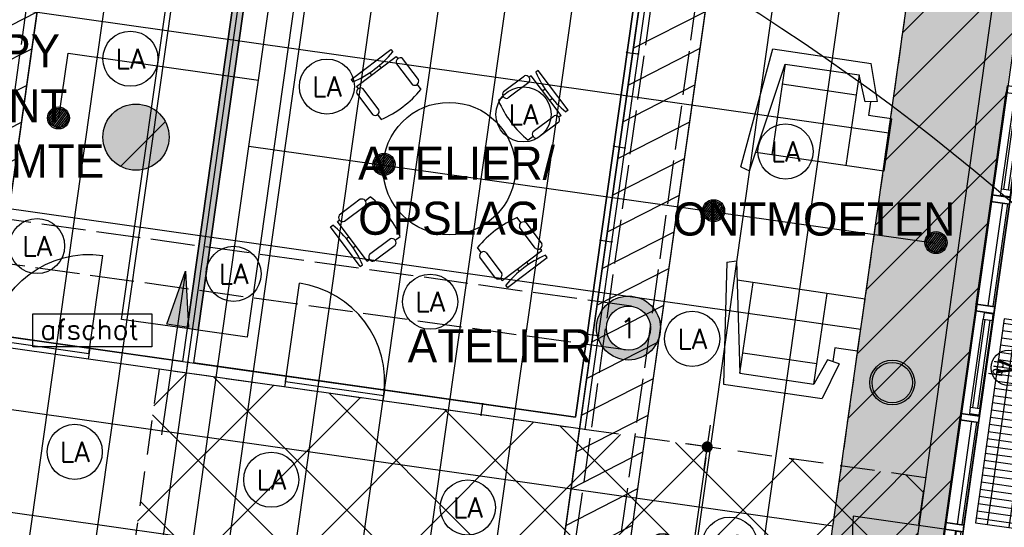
# Model space of a CAD drawing. Header units: millimetres. Extents: x -4107 to 114693, y -37499 to 54671.
# Tile 134 of 156: x 82138 to 91067, y -5304 to -702. Entities that reach past the tile are written whole.
import ezdxf
from ezdxf.enums import TextEntityAlignment as Align

# ---------------------------------------------------------------- set-up
doc = ezdxf.new("R2010")
doc.units = ezdxf.units.MM
doc.header["$LTSCALE"] = 50
for name, pattern in [('B0702', [4.6875, 3.125, -1.5625]), ('XREF_06_Vloergoot installaties$0$E_GOOT5', [10, 8, -2]), ('XREF_06_werkset$0$B0702', [4.6875, 3.125, -1.5625])]:
    doc.linetypes.add(name, pattern=pattern)
for name, color, linetype in [('FOK_ BRANDSLANGHASPELS', 2, 'Continuous'), ('FOK_02B_SOLIDS', 253, 'Continuous'), ('FOK_05---_TEKST_18', 1, 'Continuous'), ('FOK_05---_TEKST_25', 2, 'Continuous'), ('FOK_08---_MAATVOERING', 2, 'Continuous'), ('FOK_22_BINNENWANDEN', 2, 'Continuous'), ('FOK_22_BINNENWANDEN @ 1 VP1', 2, 'Continuous'), ('FOK_22_BINNENWANDEN @ 1 VP2', 2, 'Continuous'), ('FOK_22_BINNENWANDEN @ 1 VPModel', 2, 'Continuous'), ('FOK_82_LOS MEUBILAIR', 1, 'Continuous'), ('XREF_06_PLAFOND$0$AA00VV4-_SOLID252', 254, 'Continuous'), ('XREF_06_PLAFOND$0$AA45----_PLAFONDAFW', 1, 'Continuous'), ('XREF_06_PLAFOND$0$AI45----_PLAFONDAFW', 2, 'Continuous'), ('XREF_06_Sprinkler installatie$0$WL$1----', 3, 'Continuous'), ('XREF_06_Sprinkler installatie$0$WL524---', 4, 'Continuous'), ('XREF_06_Sprinkler installatie$0$WL570---_TOEVOER', 3, 'Continuous'), ('XREF_06_Sprinkler installatie$0$WL6516--', 4, 'Continuous'), ('XREF_06_verlichting$0$EL6311--', 3, 'Continuous'), ('XREF_06_Vloergoot installaties$0$EL6131--_VG', 3, 'Continuous'), ('XREF_06_Vloergoot installaties$0$EL6222--', 3, 'Continuous'), ('XREF_06_werkset$0$AA23NH2-_STAAL', 242, 'Continuous'), ('XREF_06_werkset$0$AA28G---_PREFABBETON', 242, 'Continuous'), ('XREF_06_werkset$0$AI28XH2-_STAAL', 1, 'Continuous'), ('XREF_06_werkset$0$AI31----_BUITENKOZ', 242, 'Continuous'), ('XREF_06_werkset$0$AI31XH4-_ALUMINIUM', 242, 'Continuous'), ('XREF_06_werkset$0$AI32XI--_HOUT', 242, 'Continuous'), ('XREF_06_werkset$0$AI35----_PLAFONDS', 242, 'Continuous'), ('XREF_06_werkset$0$AL$1A---_ALGEMEEN', 7, 'Continuous'), ('XREF_06_werkset$0$AL21RO0-_GLASPLAAT', 2, 'Continuous'), ('XREF_06_werkset$0$AL23NH2-_STAAL', 1, 'Continuous'), ('XREF_06_werkset$0$AL28G---_PREFABBETON', 4, 'Continuous'), ('XREF_06_werkset$0$AL28XH2-_STAAL', 4, 'Continuous'), ('XREF_06_werkset$0$AL31----_BUITENKOZ', 2, 'Continuous'), ('XREF_06_werkset$0$AL31XH4-_ALUMINIUM', 2, 'Continuous'), ('XREF_06_werkset$0$AT$1A---_ALGEMEEN', 7, 'Continuous'), ('XREF_06_werkset$0$AT$8A---_HULPLIJNEN', 241, 'Continuous')]:
    doc.layers.add(name, color=color, linetype=linetype)
doc.styles.add('FOK-DIM', font='romans.shx')
doc.styles.add('XREF_06_Sprinkler installatie$0$BURO-018', font='simplex.shx', dxfattribs={"height": 180})
doc.styles.add('XREF_06_Sprinkler installatie$0$Standard', font='txt')
doc.styles.add('XREF_06_verlichting$0$BURO-018', font='simplex.shx', dxfattribs={"height": 180})
doc.styles.add('XREF_06_Vloergoot installaties$0$BURO-018', font='simplex.shx', dxfattribs={"height": 180})
doc.styles.add('XREF_06_werkset$0$00_100', font='ABTPR.SHX', dxfattribs={"width": 0.8, "height": 120})
doc.styles.add('XREF_06_werkset$0$02_100', font='B-GBP.SHX', dxfattribs={"width": 0.8, "height": 250})
doc.dimstyles.new('FOK-100', dxfattribs={"dimscale": 100, "dimtxt": 1.5, "dimasz": 1, "dimexe": 2, "dimexo": 0, "dimgap": 2, "dimtad": 1, "dimdec": 0, "dimzin": 11, "dimdsep": 46, "dimtxsty": 'FOK-DIM', "dimblk1": 'DOT', "dimblk2": 'DOT', "dimsah": 1, "dimcen": 2.5, "dimclrd": 256, "dimclre": 256, "dimclrt": 256, "dimadec": 0, "dimazin": 0, "dimtfac": 1, "dimtdec": 0, "dimtix": 1, "dimtmove": 2, "dimatfit": 3, "dimldrblk": 'DOT', "dimfxl": 2, "dimtolj": 1, "dimtzin": 0, "dimarcsym": 0})
pattern_1 = [(27.02, (0, 0), (-124.9329, 244.9832), [])]

# ---------------------------------------------------------------- blocks, each defined once
blk = doc.blocks.new('XREF_06_Sprinkler installatie$0$SP-KOP02')
at = {"color": 0, "linetype": 'Continuous'}
for p, q in [((-0.875, -0.023), (0.023, 0.875)), ((-0.847, -0.219), (0.219, 0.847)), ((-0.843, 0.233), (-0.233, 0.843)), ((-0.786, -0.383), (0.383, 0.786)), ((-0.702, -0.523), (0.523, 0.702)), ((-0.595, -0.641), (0.641, 0.595)), ((-0.469, -0.739), (0.739, 0.469)), ((-0.32, -0.815), (0.815, 0.32)), ((-0.144, -0.863), (0.863, 0.144)), ((0.072, -0.872), (0.872, -0.072)), ((0.381, -0.788), (0.788, -0.381))]:
    blk.add_line(p, q, dxfattribs=at)
at = {"color": 0, "linetype": 'Continuous', "const_width": 0.875}
blk.add_lwpolyline([(-0.438, 0, 1), (0.438, 0, 1)], format="xyb", close=True, dxfattribs=at)
at = {"color": 0, "linetype": 'Continuous'}
for radius in [1, 0.875]:
    blk.add_circle((0, 0), radius, dxfattribs=at)
at = {"color": 0, "linetype": 'Continuous', "style": 'XREF_06_Sprinkler installatie$0$Standard', "flags": 1}
for tag, p in [('SP_MATCODE', (2, 2)), ('SP_TEMP', (2, -3)), ('SP_DOORL', (2, -5)), ('SP_KFACT', (2, -7)), ('SP_SPRHK', (2, -9)), ('SP_KLEP', (2, -11))]:
    blk.add_attdef(tag, p, '', height=1, dxfattribs=at)
blk = doc.blocks.new('XREF_06_Sprinkler installatie$0$LU-PIJL7')
at = {"color": 0, "linetype": 'Continuous'}
for p, q in [((-5, -1), (-5, 1)), ((-5, 1), (0, 0)), ((0, 0), (-15, 0)), ((0, 0), (-5, -1))]:
    blk.add_line(p, q, dxfattribs=at)
blk.add_solid([(-5, 1), (-5, -1), (0, 0)], dxfattribs=at)
blk = doc.blocks.new('XREF_06_Sprinkler installatie')
at = {"layer": 'XREF_06_Sprinkler installatie$0$WL$1----'}
h = blk.add_hatch(dxfattribs=at)
h.set_pattern_fill('JIS_WOOD', color=256, scale=500, style=0)
h.set_pattern_definition([(45, (0, -36464.7), (-250, 250), [])])
h.paths.add_polyline_path([(30743.8, 36094.7), (95370.7, 36094.7), (86389.5, -27327.7), (59723.1, -18673.6), (68740.5, 7763.6), (69241.7, 10785.2), (68849, 13405.9), (67638.6, 16023.5), (65645.6, 18159.9), (63178.4, 19545.4), (60388.2, 20131.5), (28895, 21976)], flags=16)
h.paths.add_polyline_path([(29853.9, 37108.7), (96538.4, 37108.7), (87224.3, -28664.7), (58653.6, -19392.5), (68002.1, 8015.3), (68349.5, 9912.5), (68461.1, 10706.3), (68321.4, 11469.3), (68229.8, 12765.7), (68109.2, 13218.5), (67906.9, 13527.4), (67399.1, 14920.6), (67172.5, 15065.3), (66709.9, 15980.2), (66021.2, 16693), (65104.6, 17592.2), (63974.8, 18325.8), (62832.6, 18841.7), (59822.5, 19383.9), (28023.7, 21252.6)])
for points in [[(29853.9, 37108.7), (96538.4, 37108.7), (87224.3, -28664.7), (58653.6, -19392.5), (68002.1, 8015.3), (68349.5, 9912.5), (68461.1, 10706.3), (68321.4, 11469.3), (68229.8, 12765.7), (68109.2, 13218.5), (67906.9, 13527.4), (67399.1, 14920.6), (67172.5, 15065.3), (66709.9, 15980.2), (66021.2, 16693), (65104.6, 17592.2), (63974.8, 18325.8), (62832.6, 18841.7), (59822.5, 19383.9), (28023.7, 21252.6)], [(30743.8, 36094.7), (95370.7, 36094.7), (86389.5, -27327.7), (59723.1, -18673.6), (68740.5, 7763.6), (69241.7, 10785.2), (68849, 13405.9), (67638.6, 16023.5), (65645.6, 18159.9), (63178.4, 19545.4), (60388.2, 20131.5), (28895, 21976)]]:
    blk.add_lwpolyline(points, close=True, dxfattribs=at)
at = {"layer": 'XREF_06_Sprinkler installatie$0$WL524---'}
for p, q in [((84302.2, -1250), (87425.4, 20805)), ((82493.7, -1589.2), (82576.4, -1005.6)), ((82576.4, -1005.6), (84302.2, -1250)), ((84217.2, -1850.3), (84302.2, -1250)), ((81189.3, -23232.3), (84217.2, -1850.3)), ((90447.4, -2732.5), (84217.2, -1850.3)), ((81992.1, -5157.8), (89921.4, -6280.7))]:
    blk.add_line(p, q, dxfattribs=at)
at = {"layer": 'XREF_06_Sprinkler installatie$0$WL570---_TOEVOER'}
blk.add_lwpolyline([(82256.1, -3369), (83335.3, -3369), (83335.3, -3668.1), (82256.1, -3668.1)], close=True, dxfattribs=at)
at = {"layer": 'XREF_06_Sprinkler installatie$0$WL570---_TOEVOER', "xscale": 99.99999999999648, "yscale": 100, "zscale": 100, "rotation": 81.64317740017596}
blk.add_blockref('XREF_06_Sprinkler installatie$0$LU-PIJL7', (83642.6, -2983), dxfattribs=at)
at = {"layer": 'XREF_06_Sprinkler installatie$0$WL6516--', "xscale": 99.9999999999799, "yscale": 100, "zscale": 100, "rotation": 7.589429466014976}
for p in [(82489.5, -1593), (85441.7, -2014.1), (88430.2, -2434.3), (90447.5, -2723)]:
    blk.add_blockref('XREF_06_Sprinkler installatie$0$SP-KOP02', p, dxfattribs=at)
at = {"layer": 'XREF_06_Sprinkler installatie$0$WL570---_TOEVOER', "insert": (82323.3, -3419.7), "char_height": 180, "width": 2903.213, "attachment_point": 1, "style": 'XREF_06_Sprinkler installatie$0$BURO-018'}
blk.add_mtext('afschot', dxfattribs=at)
blk = doc.blocks.new('XREF_06_Vloergoot installaties$0$E00415')
at = {"linetype": 'Continuous'}
h = blk.add_hatch(color=0, dxfattribs=at)
edge = h.paths.add_edge_path()
edge.add_arc((0, 0), 2.9, 0, 360)
edge = h.paths.add_edge_path(flags=16)
edge.add_arc((0, 0), 2, 0, 360)
at = {"color": 0, "linetype": 'Continuous'}
for radius in [2.9, 2]:
    blk.add_circle((0, 0), radius, dxfattribs=at)
at = {"color": 0, "linetype": 'Continuous', "style": 'XREF_06_Vloergoot installaties$0$BURO-018'}
for tag, p in [('E_GKAST', (0, 8)), ('E_GROEP', (0, 5)), ('E_SGROEP', (4.5, 5))]:
    blk.add_attdef(tag, text='', height=1.8, dxfattribs=at).set_placement(p, align=Align.MIDDLE)
at = {"color": 0, "linetype": 'Continuous', "style": 'XREF_06_Vloergoot installaties$0$BURO-018', "flags": 1}
for tag, p in [('E_VERMCODE', (13, 5)), ('E_MATCODE', (0, 0))]:
    blk.add_attdef(tag, text='', height=1.8, dxfattribs=at).set_placement(p, align=Align.MIDDLE)
blk = doc.blocks.new('XREF_06_Vloergoot installaties')
at = {"layer": 'XREF_06_Vloergoot installaties$0$EL6131--_VG', "linetype": 'XREF_06_Vloergoot installaties$0$E_GOOT5'}
for p, q in [((84799.2, -25148), (92910.3, 32291.1)), ((84459.1, -24696.2), (92458.3, 31951.4)), ((82899.5, 4419.9), (81906.1, -2680.1)), ((87686.2, -3300.1), (69836.8, -813.6)), ((87631, -3696.3), (69781.6, -1209.7))]:
    blk.add_line(p, q, dxfattribs=at)
at = {"layer": 'XREF_06_Vloergoot installaties$0$EL6222--'}
ref = blk.add_blockref('XREF_06_Vloergoot installaties$0$E00415', (87658.6, -3498.2), dxfattribs=dict(at, xscale=99.99999999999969, yscale=100, zscale=100, rotation=352.2551880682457))
ref.add_attrib('E_GROEP', '1', dxfattribs={"layer": '0', "color": 1, "linetype": 'Continuous', "height": 180, "style": 'XREF_06_Vloergoot installaties$0$BURO-018'}).set_placement((87658.6, -3498.2), align=Align.MIDDLE)
blk = doc.blocks.new('XREF_06_PLAFOND')
at = {"layer": 'XREF_06_PLAFOND$0$AA00VV4-_SOLID252'}
h = blk.add_hatch(color=256, dxfattribs=at)
edge = h.paths.add_edge_path()
edge.add_line((87220.1, -28652.8), (96531.3, 37099.7))
edge.add_line((96531.3, 37099.7), (29925.1, 37099.7))
edge.add_line((29925.1, 37099.7), (27765.5, 20607.3))
edge.add_line((27765.5, 20607.3), (31097.5, 20428.6))
edge.add_line((31097.5, 20428.6), (31103.1, 20519.4))
edge.add_line((31103.1, 20519.4), (31163, 20516.2))
edge.add_line((31163, 20516.2), (31182.2, 20829.6))
edge.add_line((31182.2, 20829.6), (60332.4, 19103.1))
edge.add_arc((59884.7, 10785.2), 8330, -18.83392, 86.91943, ccw=False)
edge.add_line((67768.7, 8096), (58457.3, -19218.5))
edge.add_line((58457.3, -19218.5), (58452.6, -19217))
edge.add_line((58452.6, -19217), (58423.3, -19307.3))
edge.add_line((58423.3, -19307.3), (87220.1, -28652.8))
edge = h.paths.add_edge_path(flags=16)
edge.add_arc((59884.7, 10785.2), 9330, 341.17597, 446.61048)
edge.add_line((60436.4, 20098.9), (31243.3, 21827.8))
edge.add_line((31243.3, 21827.8), (28955.1, 21950.5))
edge.add_line((28955.1, 21950.5), (30807, 36094.7))
edge.add_line((30807, 36094.7), (95373.9, 36094.7))
edge.add_line((95373.9, 36094.7), (86392.8, -27327.7))
edge.add_line((86392.8, -27327.7), (59702.3, -18665.8))
edge.add_line((59702.3, -18665.8), (68715.7, 7774.7))
at = {"layer": 'XREF_06_PLAFOND$0$AA45----_PLAFONDAFW'}
h = blk.add_hatch(dxfattribs=at)
h.set_pattern_fill('ANSI31', color=256, scale=2200, angle=342.02, style=0)
h.set_pattern_definition(pattern_1)
h.paths.add_polyline_path([(84075.3, -26575.6), (84654.6, -26763.6), (93555.9, 36094.7), (92949.9, 36094.7)])
h = blk.add_hatch(dxfattribs=at)
h.set_pattern_fill('ANSI31', color=256, scale=2200, angle=342.02, style=0)
h.set_pattern_definition(pattern_1)
edge = h.paths.add_edge_path()
edge.add_line((79923.5, -13101.3), (78281.7, -24695.4))
edge.add_line((78281.7, -24695.4), (78861, -24883.4))
edge.add_line((78861, -24883.4), (85620.2, 22847.5))
edge.add_line((85620.2, 22847.5), (85032.2, 22974.7))
edge.add_line((85032.2, 22974.7), (80378, -9891.4))
edge.add_arc((75004.2, -10767.6), 5444.8, -25.3802, 9.2602, ccw=False)
at = {"layer": 'XREF_06_PLAFOND$0$AI45----_PLAFONDAFW'}
h = blk.add_hatch(dxfattribs=at)
h.set_pattern_fill('_USER,_O', color=256, scale=1800, pattern_type=0)
h.set_pattern_definition([(351.94, (60508.5, -17546.5), (252.38, 1782.22), [])])
edge = h.paths.add_edge_path(flags=16)
edge.add_arc((41622.2, 26897.4), 5449.9, 0, 180)
edge.add_arc((41622.2, 26897.4), 5449.9, 180, 360)
h.paths.add_polyline_path([(49833.5, 30277.3), (51633.5, 30277.3), (51633.5, 27677.3), (49833.5, 27677.3)], flags=16)
edge = h.paths.add_edge_path(flags=16)
edge.add_arc((86127.3, 26613.5), 3800, 0, 180)
edge.add_arc((86127.3, 26613.5), 3800, 180, 360)
edge = h.paths.add_edge_path(flags=16)
edge.add_arc((74998.8, -10766.8), 5450, 0, 180)
edge.add_arc((74998.8, -10766.8), 5450, 180, 360)
edge = h.paths.add_edge_path()
edge.add_arc((59888.1, 10791.1), 9323.9, 341.24236, 446.62909)
edge.add_line((60436.4, 20098.9), (31243.3, 21827.8))
edge.add_line((31243.3, 21827.8), (28955.1, 21950.5))
edge.add_line((28955.1, 21950.5), (30807, 36094.7))
edge.add_line((30807, 36094.7), (95373.9, 36094.7))
edge.add_line((95373.9, 36094.7), (86392.8, -27327.7))
edge.add_line((86392.8, -27327.7), (59702.3, -18665.8))
edge.add_line((59702.3, -18665.8), (68716.8, 7792.9))
h = blk.add_hatch(dxfattribs=at)
h.set_pattern_fill('_USER,_O', color=256, scale=600, angle=90, pattern_type=0)
h.set_pattern_definition([(81.94, (95317.84, 35698.9), (-594.073, 84.126), [])])
edge = h.paths.add_edge_path(flags=16)
edge.add_arc((86127.3, 26613.5), 3800, 0, 360)
edge = h.paths.add_edge_path(flags=16)
edge.add_arc((74998.8, -10766.8), 5450, 0, 360)
edge = h.paths.add_edge_path(flags=16)
edge.add_arc((41622.2, 26897.4), 5449.9, 0, 360)
h.paths.add_polyline_path([(49933.5, 30177.3), (51533.5, 30177.3), (51533.5, 27777.3), (49933.5, 27777.3)], flags=16)
edge = h.paths.add_edge_path()
edge.add_arc((59888.1, 10791.1), 9323.9, 341.24236, 446.62909)
edge.add_line((60436.4, 20098.9), (31243.3, 21827.8))
edge.add_line((31243.3, 21827.8), (28955.1, 21950.5))
edge.add_line((28955.1, 21950.5), (30807, 36094.7))
edge.add_line((30807, 36094.7), (95373.9, 36094.7))
edge.add_line((95373.9, 36094.7), (86392.8, -27327.7))
edge.add_line((86392.8, -27327.7), (59702.3, -18665.8))
edge.add_line((59702.3, -18665.8), (68716.8, 7792.9))
at = {"layer": 'XREF_06_PLAFOND$0$AA45----_PLAFONDAFW'}
blk.add_lwpolyline([(84075.3, -26575.6), (84654.6, -26763.6), (93555.9, 36094.7), (92949.9, 36094.7)], close=True, dxfattribs=at)
blk.add_lwpolyline([(79923.5, -13101.3), (78281.7, -24695.4), (78861, -24883.4), (85620.2, 22847.5), (85032.2, 22974.7), (80378, -9891.4, -0.152309)], format="xyb", close=True, dxfattribs=at)
blk = doc.blocks.new('XREF_06_verlichting$0$1115B3A')
at = {"color": 0, "linetype": 'Continuous'}
blk.add_circle((0, 0), 2.5, dxfattribs=at)
at = {"color": 0, "linetype": 'Continuous', "style": 'XREF_06_verlichting$0$BURO-018'}
for tag, p in [('E_GKAST', (0, 8)), ('E_GROEP', (0, 5)), ('E_SGROEP', (4.5, 5)), ('E_ARMCODE', (0, 0)), ('E_SLET', (4.5, -1))]:
    blk.add_attdef(tag, text='', height=1.8, dxfattribs=at).set_placement(p, align=Align.MIDDLE)
blk = doc.blocks.new('XREF_06_verlichting')
at = {"layer": 'XREF_06_verlichting$0$EL6311--'}
ref = blk.add_blockref('XREF_06_verlichting$0$1115B3A', (83141.8, -1056), dxfattribs=dict(at, xscale=100, yscale=100, zscale=100))
ref.add_attrib('E_ARMCODE', 'LA', dxfattribs={"layer": '0', "color": 1, "linetype": 'Continuous', "height": 180, "style": 'XREF_06_verlichting$0$BURO-018'}).set_placement((83141.8, -1056), align=Align.MIDDLE)
ref = blk.add_blockref('XREF_06_verlichting$0$1115B3A', (84924, -1308.4), dxfattribs=dict(at, xscale=100, yscale=100, zscale=100))
ref.add_attrib('E_ARMCODE', 'LA', dxfattribs={"layer": '0', "color": 1, "linetype": 'Continuous', "height": 180, "style": 'XREF_06_verlichting$0$BURO-018'}).set_placement((84924, -1308.4), align=Align.MIDDLE)
ref = blk.add_blockref('XREF_06_verlichting$0$1115B3A', (86706.2, -1560.8), dxfattribs=dict(at, xscale=100, yscale=100, zscale=100))
ref.add_attrib('E_ARMCODE', 'LA', dxfattribs={"layer": '0', "color": 1, "linetype": 'Continuous', "height": 180, "style": 'XREF_06_verlichting$0$BURO-018'}).set_placement((86706.2, -1560.8), align=Align.MIDDLE)
ref = blk.add_blockref('XREF_06_verlichting$0$1115B3A', (89082.5, -1897.3), dxfattribs=dict(at, xscale=100, yscale=100, zscale=100))
ref.add_attrib('E_ARMCODE', 'LA', dxfattribs={"layer": '0', "color": 1, "linetype": 'Continuous', "height": 180, "style": 'XREF_06_verlichting$0$BURO-018'}).set_placement((89082.5, -1897.3), align=Align.MIDDLE)
ref = blk.add_blockref('XREF_06_verlichting$0$1115B3A', (82295.3, -2754.1), dxfattribs=dict(at, xscale=100, yscale=100, zscale=100))
ref.add_attrib('E_ARMCODE', 'LA', dxfattribs={"layer": '0', "color": 1, "linetype": 'Continuous', "height": 180, "style": 'XREF_06_verlichting$0$BURO-018'}).set_placement((82295.3, -2754.1), align=Align.MIDDLE)
ref = blk.add_blockref('XREF_06_verlichting$0$1115B3A', (84077.5, -3006.5), dxfattribs=dict(at, xscale=100, yscale=100, zscale=100))
ref.add_attrib('E_ARMCODE', 'LA', dxfattribs={"layer": '0', "color": 1, "linetype": 'Continuous', "height": 180, "style": 'XREF_06_verlichting$0$BURO-018'}).set_placement((84077.5, -3006.5), align=Align.MIDDLE)
ref = blk.add_blockref('XREF_06_verlichting$0$1115B3A', (85859.8, -3258.9), dxfattribs=dict(at, xscale=100, yscale=100, zscale=100))
ref.add_attrib('E_ARMCODE', 'LA', dxfattribs={"layer": '0', "color": 1, "linetype": 'Continuous', "height": 180, "style": 'XREF_06_verlichting$0$BURO-018'}).set_placement((85859.8, -3258.9), align=Align.MIDDLE)
ref = blk.add_blockref('XREF_06_verlichting$0$1115B3A', (88236.1, -3595.4), dxfattribs=dict(at, xscale=100, yscale=100, zscale=100))
ref.add_attrib('E_ARMCODE', 'LA', dxfattribs={"layer": '0', "color": 1, "linetype": 'Continuous', "height": 180, "style": 'XREF_06_verlichting$0$BURO-018'}).set_placement((88236.1, -3595.4), align=Align.MIDDLE)
ref = blk.add_blockref('XREF_06_verlichting$0$1115B3A', (82637, -4620.5), dxfattribs=dict(at, xscale=100, yscale=100, zscale=100))
ref.add_attrib('E_ARMCODE', 'LA', dxfattribs={"layer": '0', "color": 1, "linetype": 'Continuous', "height": 180, "style": 'XREF_06_verlichting$0$BURO-018'}).set_placement((82637, -4620.5), align=Align.MIDDLE)
ref = blk.add_blockref('XREF_06_verlichting$0$1115B3A', (84419.2, -4872.8), dxfattribs=dict(at, xscale=100, yscale=100, zscale=100))
ref.add_attrib('E_ARMCODE', 'LA', dxfattribs={"layer": '0', "color": 1, "linetype": 'Continuous', "height": 180, "style": 'XREF_06_verlichting$0$BURO-018'}).set_placement((84419.2, -4872.8), align=Align.MIDDLE)
ref = blk.add_blockref('XREF_06_verlichting$0$1115B3A', (86201.5, -5125.2), dxfattribs=dict(at, xscale=100, yscale=100, zscale=100))
ref.add_attrib('E_ARMCODE', 'LA', dxfattribs={"layer": '0', "color": 1, "linetype": 'Continuous', "height": 180, "style": 'XREF_06_verlichting$0$BURO-018'}).set_placement((86201.5, -5125.2), align=Align.MIDDLE)
ref = blk.add_blockref('XREF_06_verlichting$0$1115B3A', (88577.8, -5461.7), dxfattribs=dict(at, xscale=100, yscale=100, zscale=100))
ref.add_attrib('E_ARMCODE', 'LA', dxfattribs={"layer": '0', "color": 1, "linetype": 'Continuous', "height": 180, "style": 'XREF_06_verlichting$0$BURO-018'}).set_placement((88577.8, -5461.7), align=Align.MIDDLE)
blk = doc.blocks.new('A$C633B5CD9')
at = {"layer": 'FOK_82_LOS MEUBILAIR'}
for p, q in [((0, 1100), (85.4, 1124.4)), ((0, 1100), (132.5, 0)), ((85.4, 1124.4), (263.5, 119.8)), ((1290, 950), (116.3, 950)), ((263.5, 119.8), (263.5, 950)), ((942, 119.8), (942, 950)), ((1290, 471.6), (1290, 950)), ((1120.3, 471.6), (1081.8, 471.6)), ((1081.8, 471.6), (1081.8, 345.4)), ((1290, 471.6), (1120.3, 471.6)), ((942, 304.8), (263.5, 304.8)), ((1031, 354.4), (942, 119.8)), ((1142.4, 334.7), (1031, 354.4)), ((1142.4, 334.7), (1034.7, 0)), ((263.5, 119.8), (942, 119.8)), ((132.5, 0), (1034.7, 0))]:
    blk.add_line(p, q, dxfattribs=at)
blk = doc.blocks.new('VERGADER 4P ROND')
at = {"linetype": 'Continuous'}
for p, q in [((70720.8, 29560.7), (71080.9, 29831.4)), ((71080.9, 29831.4), (71096.8, 29810.2)), ((70768.6, 29497.1), (71128.7, 29767.9)), ((71128.7, 29767.9), (71144.6, 29746.7)), ((71330.4, 29560.4), (71187.1, 29751)), ((70974.4, 29686.4), (70991, 29664.3)), ((71131.7, 29703.9), (71275.1, 29513.2)), ((70720.8, 29560.7), (70736.7, 29539.5)), ((70906.3, 29600.6), (70889.3, 29623.2)), ((72102.1, 29451), (72292.7, 29594.4)), ((72353.5, 29594.3), (72332.3, 29578.4)), ((72624.2, 29234.2), (72353.5, 29594.3)), ((72417.1, 29642.1), (72395.9, 29626.2)), ((72687.8, 29282), (72417.1, 29642.1)), ((70768.6, 29497.1), (70784.5, 29476)), ((70972.5, 29285.8), (70829.2, 29476.4)), ((71319.8, 29513.7), (71353.1, 29469.3)), ((72332.8, 29533.7), (72142.1, 29390.4)), ((72479.1, 29473.2), (72457, 29456.6)), ((70771.6, 29433.1), (70915, 29242.5)), ((72099.3, 29403.2), (72055, 29369.9)), ((72520.7, 29371.9), (72543.3, 29388.9)), ((70959.7, 29243), (70993, 29198.6)), ((72369.6, 29087.8), (72560.2, 29231.2)), ((72624.2, 29234.2), (72603, 29218.3)), ((72687.8, 29282), (72666.6, 29266.1)), ((72603.5, 29173.6), (72412.9, 29030.3)), ((72370.1, 29043.1), (72325.7, 29009.8)), ((70849.2, 28463.4), (70893.6, 28496.7)), ((70802.5, 28474), (70611.9, 28330.7)), ((70659, 28275.4), (70849.7, 28418.7)), ((72259.6, 28263.6), (72226.3, 28307.9)), ((70531.5, 28224.5), (70552.7, 28240.4)), ((70802.2, 27864.4), (70531.5, 28224.5)), ((70595, 28272.3), (70616.2, 28288.2)), ((70865.8, 27912.2), (70595, 28272.3)), ((72390.1, 28030.1), (72246.8, 28220.8)), ((72307.4, 28260.8), (72450.7, 28070.2)), ((70676.5, 28118), (70698.6, 28134.6)), ((71119.9, 28103.3), (71164.3, 28136.6)), ((70762.3, 28049.9), (70739.7, 28032.9)), ((71077.1, 28116.1), (70886.5, 27972.8)), ((70929.8, 27915.3), (71120.4, 28058.6)), ((71899.5, 27992.8), (71866.2, 28037.2)), ((72030, 27759.4), (71886.7, 27950)), ((71944.2, 27993.3), (72087.5, 27802.7)), ((72090.6, 27738.7), (72450.7, 28009.4)), ((72450.7, 28009.4), (72434.8, 28030.6)), ((72498.5, 27945.8), (72482.6, 27967)), ((70802.2, 27864.4), (70823.4, 27880.3)), ((70865.8, 27912.2), (70886.9, 27928.1)), ((72138.4, 27675.1), (72498.5, 27945.8)), ((72329.6, 27883.8), (72313, 27905.9)), ((72228.3, 27842.2), (72245.3, 27819.6)), ((72090.6, 27738.7), (72074.7, 27759.8)), ((72138.4, 27675.1), (72122.5, 27696.3))]:
    blk.add_line(p, q, dxfattribs=at)
blk.add_circle((71609.6, 28753.3), 600)
for centre, radius, start, end in [((70349.5, 30429.4), 970.6, 293.51679, 320.35619), ((71167, 29718.5), 38.2, 58.22918, 202.58211), ((71295.2, 29545.7), 38.2, 238.22918, 22.58211), ((72303, 29557.6), 38.2, 321.29086, 105.64379), ((73285.8, 30013.4), 970.6, 203.51679, 230.35619), ((70807.2, 29445.8), 37.7, 54.22209, 199.65088), ((70605.7, 30088.5), 970.6, 293.51679, 320.35619), ((72131.9, 29427.2), 38.2, 141.29086, 285.64379), ((72944.9, 29757.2), 970.6, 203.51679, 230.35619), ((70937, 29273.1), 37.7, 234.22209, 19.65088), ((72572.9, 29195.7), 37.7, 324.22209, 109.65088), ((72400.2, 29065.8), 37.7, 144.22209, 289.65088), ((70274.4, 27749.4), 970.6, 23.51679, 50.35619), ((70817.2, 28438.8), 38.2, 328.22918, 112.58211), ((70644.4, 28310.6), 38.2, 148.22918, 292.58211), ((72613.5, 27418), 970.6, 113.51679, 140.35619), ((69933.5, 27493.1), 970.6, 23.51679, 50.35619), ((72283.5, 28231), 38.2, 51.29086, 195.64379), ((71089.8, 28080.6), 37.7, 324.22209, 109.65088), ((72414, 28059.9), 38.2, 231.29086, 15.64379), ((70917.1, 27950.8), 37.7, 144.22209, 289.65088), ((71922.2, 27962.7), 37.7, 54.22209, 199.65088), ((72869.8, 27077.1), 970.6, 113.51679, 140.35619), ((72052, 27790), 37.7, 234.22209, 19.65088)]:
    blk.add_arc(centre, radius, start, end, dxfattribs=at)
blk = doc.blocks.new('*U999')
at = {"layer": 'FOK_22_BINNENWANDEN @ 1 VP1'}
blk.add_hatch(color=256, dxfattribs=at).paths.add_polyline_path([(532.8, 3776.5), (631.8, 3762.5), (141.1, 297), (42.1, 311.1)])
at = {"layer": 'FOK_22_BINNENWANDEN @ 1 VP2'}
blk.add_hatch(color=256, dxfattribs=at).paths.add_polyline_path([(532.8, 3776.5), (631.8, 3762.5), (141.1, 297), (42.1, 311.1)])
at = {"layer": 'FOK_22_BINNENWANDEN @ 1 VPModel'}
blk.add_hatch(color=256, dxfattribs=at).paths.add_polyline_path([(532.8, 3776.5), (631.8, 3762.5), (141.1, 297), (42.1, 311.1)])
blk = doc.blocks.new('A$C70436BE2')
at = {"layer": 'FOK_22_BINNENWANDEN'}
for points in [[(532.8, 3776.5), (574.9, 4073.5)], [(631.8, 3762.5), (673.9, 4059.5)], [(42.1, 311.1), (0, 14)], [(141.1, 297), (99, 0)]]:
    blk.add_lwpolyline(points, dxfattribs=at)
blk.add_lwpolyline([(532.8, 3776.5), (631.8, 3762.5), (141.1, 297), (42.1, 311.1)], close=True, dxfattribs=at)
blk.add_blockref('*U999', (0, 0), dxfattribs=at)
blk = doc.blocks.new('A$C46E716B0')
at = {"layer": 'FOK_22_BINNENWANDEN', "color": 13}
for points in [[(0, 0), (0, 900)], [(0, 0), (900, 0)]]:
    blk.add_lwpolyline(points, dxfattribs=at)
blk.add_arc((0, 0), 900, 0, 90, dxfattribs=at)
blk = doc.blocks.new('XREF_06_werkset$0$V-H-28G001_B09145W02')
at = {"layer": 'XREF_06_werkset$0$AA28G---_PREFABBETON'}
blk.add_hatch(color=254, dxfattribs=at).paths.add_polyline_path([(300, 0, 0.57735), (-150, 259.8, 0.57735), (-150, -259.8, 0.57735)])
h = blk.add_hatch(dxfattribs=at)
h.set_pattern_fill('KALKZST', color=1, scale=880, style=0)
h.set_pattern_definition([(45, (0, 0), (-390.3, 390.3), [])])
h.paths.add_polyline_path([(300, 0, 0.57735), (-150, 259.8, 0.57735), (-150, -259.8, 0.57735)])
at = {"layer": 'XREF_06_werkset$0$AL28G---_PREFABBETON'}
blk.add_circle((0, 0), 300, dxfattribs=at)
blk = doc.blocks.new('XREF_06_werkset$0$281B406F')
for radius in [203.2, 183.2]:
    blk.add_circle((0, 0), radius)
blk = doc.blocks.new('XREF_06_werkset$0$V-H-28X00B_09145B1')
blk.add_blockref('XREF_06_werkset$0$V-H-28G001_B09145W02', (83192.5, -1766.5))
at = {"layer": 'XREF_06_werkset$0$AL28XH2-_STAAL'}
blk.add_blockref('XREF_06_werkset$0$281B406F', (90050.7, -3992.3), dxfattribs=at)
blk = doc.blocks.new('XREF_06_werkset$0$281KOF8D')
blk.add_lwpolyline([(-50, -75), (50, -75), (50, 75), (-50, 75)], close=True)
blk = doc.blocks.new('XREF_06_werkset$0$V-H-00-01Z_09145B1')
at = {"layer": 'XREF_06_werkset$0$AA23NH2-_STAAL', "color": 13}
for p, q in [((107.9, -820), (107.9, -100)), ((173.9, -820), (173.9, -100)), ((239.9, -820), (239.9, -100)), ((305.9, -820), (305.9, -100)), ((371.9, -820), (371.9, -100)), ((437.9, -820), (437.9, -100)), ((503.9, -820), (503.9, -100)), ((569.9, -820), (569.9, -100)), ((635.9, -820), (635.9, -100)), ((701.9, -820), (701.9, -100)), ((767.9, -820), (767.9, -100)), ((833.9, -820), (833.9, -100)), ((899.9, -820), (899.9, -100)), ((965.9, -820), (965.9, -100)), ((1031.9, -820), (1031.9, -100)), ((1097.9, -820), (1097.9, -100)), ((1163.9, -820), (1163.9, -100)), ((1229.9, -820), (1229.9, -100)), ((1295.9, -820), (1295.9, -100)), ((1361.9, -820), (1361.9, -100)), ((1427.9, -820), (1427.9, -100)), ((1493.9, -820), (1493.9, -100)), ((1559.9, -820), (1559.9, -100)), ((1625.9, -820), (1625.9, -100)), ((1691.9, -820), (1691.9, -100)), ((1757.9, -820), (1757.9, -100)), ((1823.9, -820), (1823.9, -100)), ((1889.9, -820), (1889.9, -100)), ((67, -211.2), (1933, -211.2)), ((67, -409.2), (1933, -409.2)), ((67, -607.2), (1933, -607.2)), ((67, -805.2), (1933, -805.2))]:
    blk.add_line(p, q, dxfattribs=at)
at = {"layer": 'XREF_06_werkset$0$AI28XH2-_STAAL'}
for p, q in [((-50, -901), (50, -901)), ((1950, -901), (2050, -901))]:
    blk.add_line(p, q, dxfattribs=at)
at = {"layer": 'XREF_06_werkset$0$AL21RO0-_GLASPLAAT', "color": 3}
blk.add_lwpolyline([(0, -900), (2000, -900)], dxfattribs=at)
at = {"layer": 'XREF_06_werkset$0$AL23NH2-_STAAL'}
blk.add_lwpolyline([(1933, -100), (67, -100), (67, -820), (67, -820), (67, -820), (1933, -820), (1933, -100), (1933, -100)], close=True, dxfattribs=at)
at = {"layer": 'XREF_06_werkset$0$AL28XH2-_STAAL'}
for p, q in [((0, -901), (0, -875)), ((2000, -901), (2000, -875))]:
    blk.add_line(p, q, dxfattribs=at)
at = {"layer": 'XREF_06_werkset$0$AL28XH2-_STAAL', "rotation": 180}
for p in [(0, -800), (2000, -800)]:
    blk.add_blockref('XREF_06_werkset$0$281KOF8D', p, dxfattribs=at)
blk = doc.blocks.new('XREF_06_werkset$0$V-K-39-003S_B09145W02')
at = {"color": 0, "linetype": 'ByBlock'}
blk.add_lwpolyline([(-60, 9), (-60, -161), (0, -161), (0, 9)], close=True, dxfattribs=at)
blk = doc.blocks.new('XREF_06_werkset$0$V-K-39-003X_B09145W02')
at = {"color": 0, "linetype": 'ByBlock'}
blk.add_lwpolyline([(60, 9), (60, -161), (0, -161), (0, 9)], close=True, dxfattribs=at)
blk = doc.blocks.new('XREF_06_werkset$0$V-H-31-00KX_B09145W02')
at = {"layer": 'XREF_06_werkset$0$AI31----_BUITENKOZ'}
for p, q in [((60, 89.5), (1000, 89.5)), ((60, -80.5), (1000, -80.5))]:
    blk.add_line(p, q, dxfattribs=at)
at = {"layer": 'XREF_06_werkset$0$AL31----_BUITENKOZ'}
for p, q in [((60, -20.5), (1000, -20.5)), ((60, -65.5), (1000, -65.5))]:
    blk.add_line(p, q, dxfattribs=at)
for name, p in [('XREF_06_werkset$0$V-K-39-003X_B09145W02', (0, 80.5)), ('XREF_06_werkset$0$V-K-39-003S_B09145W02', (1060, 80.5))]:
    blk.add_blockref(name, p, dxfattribs=at)
blk = doc.blocks.new('XREF_06_werkset$0$V-K-39-005S_B09145W02')
at = {"color": 0}
blk.add_lwpolyline([(-67, 0), (-67, -85), (0, -85), (0, 0)], close=True, dxfattribs=at)
blk = doc.blocks.new('XREF_06_werkset$0$V-K-39-005X_B09145W02')
at = {"color": 0}
blk.add_lwpolyline([(67, 0), (67, -85), (0, -85), (0, 0)], close=True, dxfattribs=at)
blk = doc.blocks.new('XREF_06_werkset$0$V-H-31-00JX_B09145W02')
at = {"layer": 'XREF_06_werkset$0$AI31XH4-_ALUMINIUM'}
for p, q in [((60, 89.5), (1000, 89.5)), ((127, 9.5), (933, 9.5)), ((60, -80.5), (1000, -80.5)), ((127, -75.5), (933, -75.5))]:
    blk.add_line(p, q, dxfattribs=at)
at = {"layer": 'XREF_06_werkset$0$AL$1A---_ALGEMEEN'}
blk.add_circle((530, -284), 161, dxfattribs=at)
at = {"layer": 'XREF_06_werkset$0$AL31XH4-_ALUMINIUM'}
for p, q in [((127, -10.5), (933, -10.5)), ((127, -55.5), (933, -55.5))]:
    blk.add_line(p, q, dxfattribs=at)
for name, p in [('XREF_06_werkset$0$V-K-39-003X_B09145W02', (0, 80.5)), ('XREF_06_werkset$0$V-K-39-003S_B09145W02', (1060, 80.5))]:
    blk.add_blockref(name, p, dxfattribs=at)
at = {"layer": 'XREF_06_werkset$0$AL31XH4-_ALUMINIUM', "xscale": 0.8955223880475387}
for name, p in [('XREF_06_werkset$0$V-K-39-005X_B09145W02', (67, 9.5)), ('XREF_06_werkset$0$V-K-39-005S_B09145W02', (993, 9.5))]:
    blk.add_blockref(name, p, dxfattribs=at)
at = {"layer": 'XREF_06_werkset$0$AT$1A---_ALGEMEEN', "color": 7, "style": 'XREF_06_werkset$0$02_100', "width": 0.8}
blk.add_text('v', height=250, dxfattribs=at).set_placement((530, -241.4), align=Align.MIDDLE_CENTER)
at = {"layer": 'XREF_06_werkset$0$AT$8A---_HULPLIJNEN', "color": 1, "style": 'XREF_06_werkset$0$00_100', "width": 0.8}
blk.add_text('bu', height=120, dxfattribs=at).set_placement((440.1, -233.8))
blk = doc.blocks.new('XREF_06_werkset$0$P-H-31-00ZX_09145B1')
at = {"layer": 'XREF_06_werkset$0$AI31----_BUITENKOZ'}
for p, q in [((60, 89.5), (1000, 89.5)), ((60, -80.5), (1000, -80.5))]:
    blk.add_line(p, q, dxfattribs=at)
blk.add_lwpolyline([(1000, -15.5), (1000, 924.5, 0.41421), (60, -15.5)], format="xyb", dxfattribs=at)
at = {"layer": 'XREF_06_werkset$0$AL$1A---_ALGEMEEN'}
blk.add_circle((530, 288), 161, dxfattribs=at)
at = {"layer": 'XREF_06_werkset$0$AL31----_BUITENKOZ'}
blk.add_line((60, -15.5), (1000, -15.5), dxfattribs=at)
blk.add_lwpolyline([(64, -20.5), (996, -20.5), (998, -60.5), (62, -60.5)], close=True, dxfattribs=at)
for name, p in [('XREF_06_werkset$0$V-K-39-003X_B09145W02', (0, 80.5)), ('XREF_06_werkset$0$V-K-39-003S_B09145W02', (1060, 80.5))]:
    blk.add_blockref(name, p, dxfattribs=at)
at = {"layer": 'XREF_06_werkset$0$AT$1A---_ALGEMEEN', "color": 7, "style": 'XREF_06_werkset$0$02_100', "width": 0.8}
blk.add_text('A', height=250, dxfattribs=at).set_placement((530, 259.2), align=Align.MIDDLE_CENTER)
at = {"layer": 'XREF_06_werkset$0$AT$8A---_HULPLIJNEN', "color": 1, "style": 'XREF_06_werkset$0$00_100', "width": 0.8}
blk.add_text('bu', height=120, dxfattribs=at).set_placement((440.1, -233.8))
blk = doc.blocks.new('XREF_06_werkset')
at = {"layer": 'XREF_06_werkset$0$AI32XI--_HOUT'}
for p, q in [((96727, 37269.7), (87360.1, -28877)), ((96260.2, 36864.3), (87026.4, -28342.5))]:
    blk.add_line(p, q, dxfattribs=at)
at = {"layer": 'XREF_06_werkset$0$AI35----_PLAFONDS', "linetype": 'XREF_06_werkset$0$B0702'}
blk.add_lwpolyline([(68715.7, 7774.7), (59702.3, -18665.8), (86392.8, -27327.7), (95373.9, 36094.7), (30807, 36094.7), (28955, 21950.5), (31243.3, 21827.8), (60436.4, 20098.9, -0.495504)], format="xyb", close=True, dxfattribs=at)
blk.add_blockref('XREF_06_werkset$0$V-H-28X00B_09145B1', (0, 0))
at = {"rotation": 81.9399999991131}
for name, p in [('XREF_06_werkset$0$V-H-31-00JX_B09145W02', (91033.4, -2363.3)), ('XREF_06_werkset$0$V-H-31-00KX_B09145W02', (90893.1, -3353.4)), ('XREF_06_werkset$0$V-H-31-00JX_B09145W02', (90752.9, -4343.6)), ('XREF_06_werkset$0$V-H-00-01Z_09145B1', (90696.6, -5315.3)), ('XREF_06_werkset$0$V-H-31-00KX_B09145W02', (90612.7, -5333.7)), ('XREF_06_werkset$0$P-H-31-00ZX_09145B1', (90472.5, -6323.8)), ('XREF_06_werkset$0$V-H-00-01Z_09145B1', (90416.2, -7295.5))]:
    blk.add_blockref(name, p, dxfattribs=at)
blk = doc.blocks.new('A$C094F4788')
at = {"layer": 'Defpoints'}
blk.add_lwpolyline([(5, 19), (104, 5)], dxfattribs=at)
blk.add_point((5, 19), dxfattribs=at)
at = {"layer": 'Defpoints', "color": 5}
for p in [(5, 19), (104, 5)]:
    blk.add_point(p, dxfattribs=at)
at = {"layer": 'FOK_22_BINNENWANDEN', "color": 5}
for centre in [(5, 19), (104, 5)]:
    blk.add_circle(centre, 5, dxfattribs=at)
blk = doc.blocks.new('DOT')
at = {"color": 0}
blk.add_line((-2, 0), (2, 0), dxfattribs=at)
at = {"color": 0, "const_width": 0.5}
blk.add_lwpolyline([(-0.25, 0, 1), (0.25, 0, 1)], format="xyb", close=True, dxfattribs=at)
blk = doc.blocks.new('*D144')
at = {"layer": 'Defpoints', "color": 0}
for p in [(88372.9, -4575.2), (88071.4, -6704.1), (88071.4, -6704.1)]:
    blk.add_point(p, dxfattribs=at)
at = {"layer": 'FOK_08---_MAATVOERING', "lineweight": -2}
for p, q in [((88372.9, -4575.2), (88174.8, -4547.2)), ((88358.8, -4674.2), (88085.4, -6605.1)), ((88071.4, -6704.1), (87873.4, -6676))]:
    blk.add_line(p, q, dxfattribs=at)
at = {"layer": 'FOK_08---_MAATVOERING', "lineweight": -2, "xscale": 100, "yscale": 100, "zscale": 100}
for p, rotation in [((88372.9, -4575.2), 81.93999999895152), ((88071.4, -6704.1), 261.9399999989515)]:
    blk.add_blockref('DOT', p, dxfattribs=dict(at, rotation=rotation))
at = {"layer": 'FOK_08---_MAATVOERING', "insert": (87949.8, -5601.1), "char_height": 150, "attachment_point": 5, "rotation": 81.94, "style": 'FOK-DIM'}
blk.add_mtext('\\A1;2150', dxfattribs=at)
blk = doc.blocks.new('A$C4D8164B4')
at = {"layer": 'FOK_ BRANDSLANGHASPELS', "color": 2}
blk.add_circle((20000, 20000), 20000, dxfattribs=at)

msp = doc.modelspace()

# ---------------------------------------------------------------- hatches: boundary and pattern name
at = {"layer": 'FOK_08---_MAATVOERING'}
h = msp.add_hatch(dxfattribs=at)
h.set_pattern_fill('ANSI37', color=254, scale=200, style=0)
h.set_pattern_definition([(45, (10119.66, -50497.9), (-449.013, 449.013), []), (135, (10119.66, -50497.9), (-449.013, -449.013), [])])
h.paths.add_polyline_path([(83402, -3871.3), (80976.4, -21000.4), (87926.7, -21984.6), (90352.3, -4855.5)])

# ---------------------------------------------------------------- linework, layer by layer
at = {"layer": 'Defpoints'}
for p in [(87646.8, -998.1), (87526.2, -1849.6), (87405.6, -2701.1), (87285, -3552.6)]:
    msp.add_point(p, dxfattribs=at)
at = {"layer": 'FOK_02B_SOLIDS'}
msp.add_lwpolyline([(77772.3, -2973.1), (87178.5, -4305.1), (87753.3, -245.6), (78347.2, 1086.4), (77772.3, -2973.1)], dxfattribs=at)
at = {"layer": 'FOK_08---_MAATVOERING', "color": 13, "linetype": 'B0702', "ltscale": 2}
msp.add_lwpolyline([(83402, -3871.3), (80976.4, -21000.4), (87926.7, -21984.6), (90352.3, -4855.5), (83402, -3871.3)], dxfattribs=at)
at = {"layer": 'FOK_22_BINNENWANDEN', "color": 2}
msp.add_lwpolyline([(78262.2, 1199.5), (87866.4, -160.6), (87263.5, -4418.1), (77659.3, -3058.1)], close=True, dxfattribs=at)
for points in [[(84287.9, 245.2), (87753.3, -245.6), (87178.5, -4305.1), (83713.1, -3814.3)], [(83614, -3800.3), (80742.7, -3393.7)]]:
    msp.add_lwpolyline(points, dxfattribs=at)
at = {"layer": 'FOK_22_BINNENWANDEN'}
for points in [[(82772.4, -3681.1), (82758.4, -3780.2)], [(84554.7, -3933.5), (84540.6, -4032.5)], [(85445.8, -4059.7), (85431.8, -4158.7)]]:
    msp.add_lwpolyline(points, dxfattribs=at)
at = {"layer": 'FOK_82_LOS MEUBILAIR'}
for points in [[(84146.8, -37.9), (83656.1, -3503.3), (83062, -3419.1), (83552.8, 46.3)], [(84691.4, -115), (84200.7, -3580.4), (83755.1, -3517.2), (84245.9, -51.9)]]:
    msp.add_lwpolyline(points, close=True, dxfattribs=at)

# ---------------------------------------------------------------- block references
for name in ['XREF_06_werkset', 'XREF_06_PLAFOND', 'XREF_06_PLAFOND', 'XREF_06_Sprinkler installatie', 'XREF_06_Sprinkler installatie', 'XREF_06_Vloergoot installaties', 'XREF_06_Vloergoot installaties']:
    msp.add_blockref(name, (0, 0))
at = {"layer": 'FOK_22_BINNENWANDEN'}
for name, p in [('XREF_06_verlichting', (0, 0)), ('A$C70436BE2', (83614, -3814.3)), ('A$C094F4788', (87641.8, -1017.1)), ('A$C094F4788', (87521.2, -1868.6)), ('A$C094F4788', (87400.6, -2720.1)), ('A$C094F4788', (87280, -3571.6))]:
    msp.add_blockref(name, p, dxfattribs=at)
at = {"layer": 'FOK_22_BINNENWANDEN', "color": 5}
for p in [(62903.1, -17201.9), (58068.5, -37498.6)]:
    msp.add_blockref('A$C4D8164B4', p, dxfattribs=at)
at = {"layer": 'FOK_22_BINNENWANDEN', "xscale": -1, "rotation": 351.9449625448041}
msp.add_blockref('A$C46E716B0', (82765.4, -3730.6), dxfattribs=at)
at = {"layer": 'FOK_22_BINNENWANDEN'}
for name, p, rotation in [('A$C46E716B0', (84547.7, -3983), 351.9350374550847), ('A$C094F4788', (83668.6, -3911.3), 90), ('A$C094F4788', (86341.9, -4289.9), 90)]:
    msp.add_blockref(name, p, dxfattribs=dict(at, rotation=rotation))
at = {"layer": 'FOK_82_LOS MEUBILAIR'}
msp.add_blockref('VERGADER 4P ROND', (14423.5, -30804.7), dxfattribs=at)
at = {"layer": 'FOK_82_LOS MEUBILAIR', "xscale": -1, "rotation": 171.6662502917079}
msp.add_blockref('A$C633B5CD9', (88835.7, -948.1), dxfattribs=at)
at = {"layer": 'FOK_82_LOS MEUBILAIR', "rotation": 351.666250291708}
msp.add_blockref('A$C633B5CD9', (88390.5, -3987.6), dxfattribs=at)

# ---------------------------------------------------------------- texts
at = {"layer": 'FOK_05---_TEKST_18', "char_height": 300, "width": 57960.996, "attachment_point": 1}
for s, insert in [('{\\fCentury Gothic|b0|i0|c0|p34;COPY\\PPRINT\\PRUIMTE}', (81367.4, -833.3)), ('{\\fCentury Gothic|b0|i0|c0|p34;ATELIER/\\POPSLAG}', (85207.6, -1851.8))]:
    msp.add_mtext(s, dxfattribs=dict(at, insert=insert))
at = {"layer": 'FOK_05---_TEKST_25', "color": 2, "insert": (88060.6, -2359), "char_height": 300, "width": 57960.996, "attachment_point": 1}
msp.add_mtext('{\\fCentury Gothic|b0|i0|c0|p34;ONTMOETEN}', dxfattribs=at)
at = {"layer": 'FOK_05---_TEKST_25', "insert": (85656.4, -3508.4), "char_height": 300, "width": 57960.996, "attachment_point": 1}
msp.add_mtext('{\\fCentury Gothic|b0|i0|c0|p34;ATELIER}', dxfattribs=at)

# ---------------------------------------------------------------- dimensions: what is measured, and where the dimension line sits
at = {"layer": 'FOK_08---_MAATVOERING'}
dim = msp.add_linear_dim(base=(88071.4, -6704.1), p1=(88372.9, -4575.2), p2=(88071.4, -6704.1), angle=81.94, dimstyle='FOK-100', dxfattribs=at)
dim.commit()
dim.dimension.update_dxf_attribs({"geometry": '*D144', "text_midpoint": (87949.8, -5601.1)})

doc.saveas('drawing.dxf')
